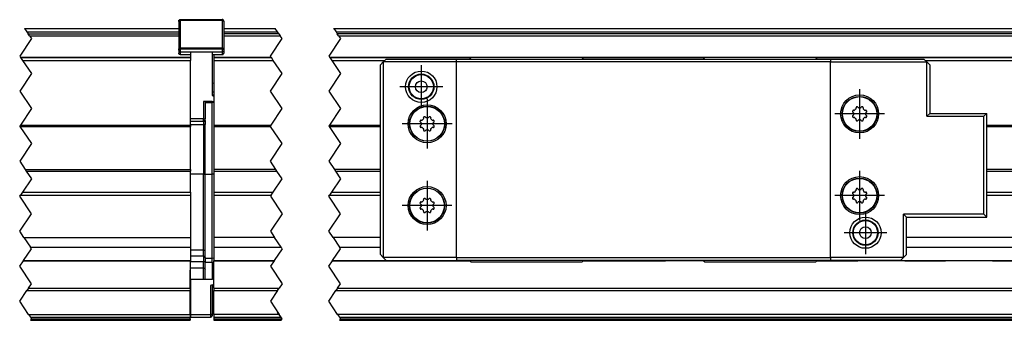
# Model space of a CAD drawing. Header units: inches. Extents: x -381 to 20845, y -418 to 176.
# Tile 12 of 38: x 126 to 295, y -16 to 35. Entities that reach past the tile are written whole.
import ezdxf

# ---------------------------------------------------------------- set-up
doc = ezdxf.new("R2010")
doc.units = ezdxf.units.IN
doc.linetypes.add('DASHED', pattern=[15, 7, -8])
doc.linetypes.add('DOT_CENTER', pattern=[14, 12, -1, 0, -1])
doc.layers.add('1', color=7, linetype='Continuous')

# ---------------------------------------------------------------- blocks, each defined once
blk = doc.blocks.new('Modulo_der__16-ET___75', base_point=(159.31, -16.03))
at = {"color": 7, "linetype": 'Continuous'}
for p, q in [((161.01, 33.98), (169.81, 33.98)), ((161.01, 33.96), (169.82, 33.96)), ((179.81, 33.98), (381.81, 33.98)), ((179.82, 33.96), (381.81, 33.96)), ((161.01, 33.36), (170.23, 33.36)), ((170.44, 33.03), (161.01, 33.03)), ((161.01, 32.71), (170.66, 32.71)), ((180.23, 33.36), (381.81, 33.36)), ((381.81, 33.03), (180.44, 33.03)), ((180.66, 32.71), (381.81, 32.71)), ((159.31, 29.48), (159.31, 28.99)), ((159.31, 28.99), (159.31, 28.98)), ((169.13, 28.99), (159.31, 28.99)), ((159.31, 28.98), (159.31, 28.48)), ((159.31, 28.98), (169.15, 28.98)), ((360.81, 28.99), (179.13, 28.99)), ((179.15, 28.98), (203.31, 28.98)), ((222.31, 28.98), (243.31, 28.98)), ((262.31, 28.98), (302.81, 28.98)), ((159.31, 28.48), (169.48, 28.48)), ((159.31, 28.48), (159.31, 17.41)), ((179.48, 28.48), (188.55, 28.48)), ((281.06, 28.48), (302.81, 28.48)), ((159.31, 17.41), (159.31, 17.16)), ((159.31, 17.41), (169.1, 17.41)), ((159.31, 17.16), (169.02, 17.16)), ((159.31, 17.16), (159.31, 9.79)), ((179.02, 17.16), (187.8, 17.16)), ((179.1, 17.41), (187.8, 17.41)), ((291.55, 17.41), (302.81, 17.41)), ((291.55, 17.16), (302.81, 17.16)), ((169.93, 9.79), (159.31, 9.79)), ((159.31, 9.79), (159.31, 9.54)), ((159.31, 9.54), (170.1, 9.54)), ((159.31, 9.54), (159.31, 5.92)), ((187.8, 9.79), (179.93, 9.79)), ((180.1, 9.54), (187.8, 9.54)), ((302.81, 9.79), (291.55, 9.79)), ((291.55, 9.54), (302.81, 9.54)), ((159.31, 5.92), (169.44, 5.92)), ((159.31, 5.92), (159.31, 5.42)), ((159.31, 5.42), (169.11, 5.42)), ((159.31, 5.42), (159.31, 2.19)), ((179.11, 5.42), (187.8, 5.42)), ((179.44, 5.92), (187.8, 5.92)), ((291.55, 5.92), (302.81, 5.92)), ((291.55, 5.42), (302.81, 5.42)), ((159.31, 2.19), (159.31, -1.85)), ((159.31, -1.85), (159.31, -3.52)), ((169.7, -1.85), (159.31, -1.85)), ((187.8, -1.85), (179.7, -1.85)), ((302.81, -1.85), (277.81, -1.85)), ((159.31, -3.52), (170.81, -3.52)), ((159.31, -3.52), (159.31, -3.74)), ((159.31, -3.74), (159.31, -5.81)), ((180.81, -3.52), (187.8, -3.52)), ((277.81, -3.52), (302.81, -3.52)), ((159.31, -5.81), (159.31, -5.84)), ((159.31, -5.81), (169.63, -5.81)), ((159.31, -5.84), (169.61, -5.84)), ((159.31, -10.52), (159.31, -5.84)), ((179.61, -5.84), (203.12, -5.84)), ((179.63, -5.81), (203.09, -5.81)), ((222.49, -5.84), (229.56, -5.84)), ((222.52, -5.81), (229.56, -5.81)), ((243.12, -5.84), (229.56, -5.84)), ((302.81, -5.84), (262.49, -5.84)), ((159.31, -10.52), (170.48, -10.52)), ((159.31, -10.52), (159.31, -10.95)), ((159.31, -15.02), (159.31, -10.95)), ((159.31, -10.95), (170.19, -10.95)), ((180.19, -10.95), (360.81, -10.95)), ((180.48, -10.52), (360.81, -10.52)), ((159.31, -15.02), (159.31, -15.52)), ((170.48, -15.02), (159.31, -15.02)), ((360.81, -15.02), (180.48, -15.02)), ((159.31, -15.52), (159.31, -15.77)), ((159.31, -15.52), (170.81, -15.52)), ((159.31, -15.77), (170.98, -15.77)), ((159.31, -15.77), (159.31, -16.02)), ((159.31, -16.02), (170.81, -16.02)), ((180.81, -15.52), (381.81, -15.52)), ((180.81, -16.02), (381.81, -16.02)), ((180.98, -15.77), (381.81, -15.77)), ((253.11, -16.03), (248.11, -16.02))]:
    blk.add_line(p, q, dxfattribs=at)
at = {"color": 2, "linetype": 'DOT_CENTER'}
for p, q in [((169.82, 33.96), (169.81, 33.98)), ((170.23, 33.36), (169.82, 33.96)), ((179.81, 33.98), (179.82, 33.96)), ((179.82, 33.96), (180.23, 33.36)), ((168.98, 29.23), (170.98, 32.23)), ((170.44, 33.03), (170.23, 33.36)), ((170.44, 33.03), (170.66, 32.71)), ((170.98, 32.23), (170.66, 32.71)), ((180.98, 32.23), (178.98, 29.23)), ((180.23, 33.36), (180.44, 33.03)), ((180.66, 32.71), (180.44, 33.03)), ((180.66, 32.71), (180.98, 32.23)), ((169.13, 28.99), (168.98, 29.23)), ((169.13, 28.99), (169.15, 28.98)), ((169.48, 28.48), (169.15, 28.98)), ((178.98, 29.23), (179.13, 28.99)), ((179.15, 28.98), (179.13, 28.99)), ((179.15, 28.98), (179.48, 28.48)), ((170.98, 26.23), (169.48, 28.48)), ((179.48, 28.48), (180.98, 26.23)), ((168.98, 23.23), (170.98, 26.23)), ((180.98, 26.23), (178.98, 23.23)), ((170.98, 20.23), (168.98, 23.23)), ((178.98, 23.23), (180.98, 20.23)), ((169.1, 17.41), (170.98, 20.23)), ((180.98, 20.23), (179.1, 17.41)), ((168.98, 17.23), (169.1, 17.41)), ((169.02, 17.16), (168.98, 17.23)), ((170.98, 14.23), (169.02, 17.16)), ((169.23, 17.6), (169.33, 17.76)), ((179.1, 17.41), (178.98, 17.23)), ((178.98, 17.23), (179.02, 17.16)), ((179.02, 17.16), (180.98, 14.23)), ((168.98, 11.23), (170.98, 14.23)), ((180.98, 14.23), (178.98, 11.23)), ((169.93, 9.79), (168.98, 11.23)), ((178.98, 11.23), (179.93, 9.79)), ((170.1, 9.54), (169.93, 9.79)), ((170.98, 8.23), (170.1, 9.54)), ((179.93, 9.79), (180.1, 9.54)), ((180.1, 9.54), (180.98, 8.23)), ((169.44, 5.92), (170.98, 8.23)), ((180.98, 8.23), (179.44, 5.92)), ((169.11, 5.42), (168.98, 5.23)), ((168.98, 5.23), (170.98, 2.23)), ((169.11, 5.42), (169.44, 5.92)), ((178.98, 5.23), (179.11, 5.42)), ((180.98, 2.23), (178.98, 5.23)), ((179.44, 5.92), (179.11, 5.42)), ((170.98, 2.23), (168.98, -0.77)), ((178.98, -0.77), (180.98, 2.23)), ((168.98, -0.77), (169.7, -1.85)), ((179.7, -1.85), (178.98, -0.77)), ((170.81, -3.52), (169.7, -1.85)), ((179.7, -1.85), (180.81, -3.52)), ((170.98, -3.77), (169.63, -5.81)), ((170.81, -3.52), (170.95, -3.74)), ((170.95, -3.74), (170.98, -3.77)), ((179.63, -5.81), (180.98, -3.77)), ((180.95, -3.74), (180.81, -3.52)), ((180.98, -3.77), (180.95, -3.74)), ((169.61, -5.84), (168.98, -6.77)), ((169.61, -5.84), (169.63, -5.81)), ((178.98, -6.77), (179.61, -5.84)), ((179.63, -5.81), (179.61, -5.84)), ((168.98, -6.77), (170.98, -9.77)), ((180.98, -9.77), (178.98, -6.77)), ((170.98, -9.77), (170.48, -10.52)), ((170.58, -9.17), (170.98, -9.77)), ((180.48, -10.52), (180.98, -9.77)), ((170.19, -10.95), (168.98, -12.77)), ((170.19, -10.95), (170.48, -10.52)), ((178.98, -12.77), (180.19, -10.95)), ((180.48, -10.52), (180.19, -10.95)), ((168.98, -12.77), (170.48, -15.02)), ((180.48, -15.02), (178.98, -12.77)), ((170.98, -15.77), (170.21, -14.62)), ((170.81, -15.52), (170.48, -15.02)), ((180.48, -15.02), (180.81, -15.52)), ((170.81, -16.02), (170.98, -15.77)), ((180.81, -15.52), (180.98, -15.77)), ((180.98, -15.77), (180.81, -16.02))]:
    blk.add_line(p, q, dxfattribs=at)
at = {"color": 2, "linetype": 'DASHED'}
for p, q in [((229.56, -5.81), (229.56, -5.82)), ((229.56, -5.81), (243.09, -5.81)), ((229.56, -5.82), (229.56, -5.84)), ((229.56, -5.82), (243.1, -5.82)), ((262.51, -5.82), (302.81, -5.82)), ((262.52, -5.81), (302.81, -5.81))]:
    blk.add_line(p, q, dxfattribs=at)
blk = doc.blocks.new('Modulos_intermedio__FL-14__11_2__78', base_point=(126.1, -16.02))
at = {"color": 7, "linetype": 'Continuous'}
for p, q in [((153.35, 35.36), (153.38, 35.4)), ((153.38, 35.4), (153.42, 35.44)), ((153.42, 35.44), (153.46, 35.46)), ((153.46, 35.46), (153.49, 35.47)), ((153.46, 35.37), (153.49, 35.38)), ((153.49, 35.47), (153.56, 35.48)), ((153.49, 35.38), (153.56, 35.39)), ((153.56, 35.48), (153.56, 35.39)), ((153.56, 35.48), (160.76, 35.48)), ((153.56, 35.39), (153.56, 30.57)), ((153.56, 35.39), (160.76, 35.39)), ((160.76, 35.48), (160.76, 35.39)), ((160.83, 35.47), (160.76, 35.48)), ((160.76, 35.39), (160.76, 30.57)), ((160.83, 35.38), (160.76, 35.39)), ((160.85, 35.46), (160.83, 35.47)), ((160.85, 35.37), (160.83, 35.38)), ((160.89, 35.44), (160.85, 35.46)), ((160.93, 35.4), (160.89, 35.44)), ((160.97, 35.36), (160.93, 35.4)), ((126.93, 33.98), (153.31, 33.98)), ((126.94, 33.96), (153.31, 33.96)), ((153.31, 35.23), (153.32, 35.3)), ((153.31, 35.23), (153.32, 35.24)), ((153.31, 35.23), (153.31, 35.16)), ((153.31, 35.16), (153.31, 35.23)), ((153.31, 35.16), (153.31, 30.34)), ((153.32, 35.32), (153.35, 35.36)), ((153.32, 35.3), (153.32, 35.32)), ((153.32, 35.24), (153.35, 35.29)), ((153.35, 35.29), (153.38, 35.32)), ((153.38, 35.32), (153.42, 35.35)), ((153.42, 35.35), (153.46, 35.37)), ((160.89, 35.35), (160.85, 35.37)), ((160.93, 35.32), (160.89, 35.35)), ((160.97, 35.29), (160.93, 35.32)), ((160.99, 35.32), (160.97, 35.36)), ((160.99, 35.24), (160.97, 35.29)), ((161, 35.3), (160.99, 35.32)), ((161.01, 35.23), (160.99, 35.24)), ((161.01, 35.23), (161, 35.3)), ((161.01, 35.16), (161.01, 35.23)), ((161.01, 35.23), (161.01, 35.16)), ((161.01, 35.16), (161.01, 30.34)), ((127.34, 33.36), (153.31, 33.36)), ((127.56, 33.03), (153.31, 33.03)), ((127.78, 32.71), (153.31, 32.71)), ((153.31, 30.34), (153.32, 30.4)), ((153.31, 30.34), (153.31, 30.23)), ((153.32, 30.42), (153.35, 30.46)), ((153.32, 30.4), (153.32, 30.42)), ((153.32, 30.32), (153.35, 30.36)), ((153.35, 30.46), (153.38, 30.5)), ((153.38, 30.4), (153.35, 30.36)), ((153.35, 30.36), (153.38, 30.4)), ((153.38, 30.5), (153.42, 30.53)), ((153.38, 30.4), (153.42, 30.44)), ((153.42, 30.53), (153.46, 30.55)), ((153.46, 30.46), (153.42, 30.44)), ((153.42, 30.44), (153.46, 30.46)), ((153.46, 30.55), (153.49, 30.56)), ((153.46, 30.46), (153.49, 30.47)), ((153.49, 30.56), (153.56, 30.57)), ((153.49, 30.47), (153.56, 30.48)), ((153.56, 30.57), (153.56, 30.48)), ((160.76, 30.57), (153.56, 30.57)), ((153.56, 30.48), (153.56, 29.98)), ((153.56, 30.48), (160.76, 30.48)), ((160.83, 30.56), (160.76, 30.57)), ((160.76, 30.57), (160.76, 30.48)), ((160.83, 30.47), (160.76, 30.48)), ((160.76, 30.48), (160.76, 29.98)), ((160.85, 30.55), (160.83, 30.56)), ((160.85, 30.46), (160.83, 30.47)), ((160.89, 30.53), (160.85, 30.55)), ((160.85, 30.46), (160.89, 30.44)), ((160.89, 30.44), (160.85, 30.46)), ((160.93, 30.5), (160.89, 30.53)), ((160.93, 30.4), (160.89, 30.44)), ((160.97, 30.46), (160.93, 30.5)), ((160.93, 30.4), (160.97, 30.36)), ((160.97, 30.36), (160.93, 30.4)), ((160.99, 30.42), (160.97, 30.46)), ((160.99, 30.32), (160.97, 30.36)), ((161, 30.4), (160.99, 30.42)), ((161.01, 30.34), (161, 30.4)), ((161.01, 30.34), (161.01, 30.23)), ((155.31, 28.99), (126.25, 28.99)), ((126.26, 28.98), (155.31, 28.98)), ((153.31, 30.23), (153.32, 30.3)), ((153.31, 30.23), (153.31, 29.98)), ((153.31, 29.98), (153.56, 29.98)), ((153.31, 29.98), (153.31, 29.73)), ((153.32, 29.66), (153.31, 29.73)), ((153.32, 30.3), (153.32, 30.32)), ((153.32, 29.63), (153.32, 29.66)), ((153.35, 29.59), (153.32, 29.63)), ((153.38, 29.55), (153.35, 29.59)), ((153.42, 29.52), (153.38, 29.55)), ((153.46, 29.49), (153.42, 29.52)), ((153.49, 29.49), (153.46, 29.49)), ((153.56, 29.48), (153.49, 29.49)), ((153.56, 29.98), (153.56, 29.48)), ((153.56, 29.98), (155.31, 29.98)), ((153.56, 29.48), (155.31, 29.48)), ((155.31, 29.98), (155.31, 28.98)), ((155.31, 29.98), (159.01, 29.98)), ((155.31, 28.98), (155.31, 28.48)), ((159.01, 29.98), (160.76, 29.98)), ((159.01, 29.98), (159.01, 22.45)), ((159.01, 29.48), (160.76, 29.48)), ((161.01, 29.98), (160.76, 29.98)), ((160.76, 29.98), (160.76, 29.48)), ((160.76, 29.48), (160.83, 29.49)), ((160.83, 29.49), (160.85, 29.49)), ((160.85, 29.49), (160.89, 29.52)), ((160.89, 29.52), (160.93, 29.55)), ((160.93, 29.55), (160.97, 29.59)), ((160.97, 29.59), (160.99, 29.63)), ((161, 30.3), (160.99, 30.32)), ((160.99, 29.63), (161, 29.66)), ((161.01, 30.23), (161, 30.3)), ((161, 29.66), (161.01, 29.73)), ((161.01, 30.23), (161.01, 29.98)), ((161.01, 29.98), (161.01, 29.73)), ((126.6, 28.48), (155.31, 28.48)), ((155.31, 17.41), (155.31, 28.48)), ((159.01, 24.65), (159.31, 24.58)), ((159.01, 23.12), (159.31, 23.12)), ((159.01, 22.6), (159.31, 22.6)), ((159.01, 22.45), (159.31, 22.37)), ((157.56, 21.45), (157.56, 18.5)), ((159.01, 21.45), (157.56, 21.45)), ((157.81, 21.45), (157.81, 18.5)), ((157.81, 21.3), (159.01, 21.3)), ((159.01, 21.45), (159.31, 21.53)), ((159.01, 21.3), (159.01, 21.45)), ((159.31, 21.3), (159.01, 21.3)), ((159.01, 8.98), (159.01, 21.3)), ((126.14, 17.16), (155.31, 17.16)), ((126.22, 17.41), (155.31, 17.41)), ((157.56, 18.5), (155.31, 18.5)), ((157.56, 18), (155.31, 18)), ((155.31, 17.5), (157.56, 17.5)), ((155.31, 17.41), (155.31, 17.16)), ((155.31, 9.79), (155.31, 17.16)), ((157.56, 18), (157.56, 18.5)), ((157.56, 18.5), (157.81, 18.5)), ((157.56, 18), (157.56, 17.5)), ((157.56, 17.5), (157.56, 8.98)), ((157.81, 17.5), (157.56, 17.5)), ((157.81, 18.2), (157.8, 18.21)), ((157.81, 18.25), (157.81, 18.5)), ((157.81, 18.2), (157.81, 17.5)), ((157.81, 8.98), (157.81, 17.5)), ((127.05, 9.79), (155.31, 9.79)), ((127.22, 9.54), (155.31, 9.54)), ((155.31, 9.79), (155.31, 9.54)), ((155.31, 5.92), (155.31, 9.54)), ((157.56, 8.98), (155.31, 8.98)), ((157.56, 8.98), (157.81, 8.98)), ((157.56, -4.02), (157.56, 8.98)), ((157.81, 8.98), (159.01, 8.98)), ((157.81, -4.02), (157.81, 8.98)), ((159.31, 8.98), (159.01, 8.98)), ((159.01, -5.41), (159.01, 8.98)), ((126.22, 5.42), (155.31, 5.42)), ((126.56, 5.92), (155.31, 5.92)), ((155.31, 5.92), (155.31, 5.42)), ((155.31, 5.42), (155.31, 2.19)), ((155.31, 2.19), (155.31, -1.85)), ((126.81, -1.85), (155.31, -1.85)), ((155.31, -1.85), (155.31, -3.52)), ((127.93, -3.52), (155.31, -3.52)), ((155.31, -3.52), (155.31, -4)), ((155.31, -4), (155.31, -5.81)), ((157.56, -4.02), (155.31, -4.02)), ((157.56, -5.02), (155.31, -5.02)), ((157.56, -5.02), (157.56, -4.02)), ((157.56, -4.02), (157.81, -4.02)), ((157.56, -5.02), (157.56, -6.02)), ((157.81, -5.27), (157.81, -4.02)), ((126.72, -5.84), (155.31, -5.84)), ((126.74, -5.81), (155.31, -5.81)), ((155.31, -5.81), (155.31, -5.84)), ((155.31, -7.42), (155.31, -5.84)), ((157.56, -6.02), (155.31, -6.02)), ((157.56, -7.09), (157.56, -6.02)), ((157.81, -6.02), (157.56, -6.02)), ((157.81, -5.27), (157.81, -6.02)), ((157.81, -5.41), (159.01, -5.41)), ((157.81, -7.34), (157.81, -6.02)), ((157.81, -6.07), (159.01, -6.07)), ((159.31, -5.42), (159.01, -5.41)), ((159.01, -6.07), (159.01, -5.41)), ((159.01, -6.07), (159.31, -6.15)), ((159.01, -6.07), (159.01, -7.67)), ((155.26, -10.52), (155.26, -7.42)), ((155.26, -7.42), (155.31, -7.42)), ((157.56, -7.09), (155.31, -7.09)), ((155.31, -9), (155.31, -7.42)), ((157.56, -7.09), (157.65, -7.11)), ((157.56, -9), (157.56, -7.09)), ((157.65, -7.11), (157.73, -7.16)), ((157.73, -7.16), (157.79, -7.24)), ((157.79, -7.24), (157.81, -7.34)), ((157.81, -9), (157.81, -7.34)), ((159.01, -7.67), (159.01, -9)), ((155.26, -9.53), (155.31, -9.52)), ((155.31, -9), (157.56, -9)), ((155.31, -9), (155.31, -15.02)), ((157.56, -9), (159.01, -9)), ((159.31, -9.92), (158.76, -10.06)), ((158.76, -10.06), (158.76, -15.02)), ((159.31, -9.08), (159.01, -9)), ((159.01, -10), (159.31, -9.92)), ((159.01, -10), (159.01, -15.02)), ((127.31, -10.95), (155.26, -10.95)), ((127.6, -10.52), (155.26, -10.52)), ((155.26, -10.52), (155.31, -10.52)), ((155.26, -10.52), (155.26, -10.95)), ((155.26, -15.02), (155.26, -10.95)), ((159.01, -10.19), (159.31, -10.13)), ((127.6, -15.02), (155.26, -15.02)), ((155.31, -14.52), (155.26, -14.51)), ((155.26, -15.02), (155.26, -15.52)), ((155.31, -15.02), (158.76, -15.02)), ((155.31, -15.02), (155.31, -15.52)), ((159.01, -15.02), (158.76, -15.02)), ((158.76, -15.02), (158.76, -15.52)), ((159.01, -13.69), (159.31, -13.63)), ((159.01, -14.17), (159.31, -14.09)), ((159.01, -15.02), (159.01, -15.27)), ((127.93, -15.52), (155.26, -15.52)), ((127.93, -16.02), (155.26, -16.02)), ((128.1, -15.77), (155.26, -15.77)), ((155.26, -15.77), (155.26, -15.52)), ((155.26, -15.77), (155.26, -16.02)), ((155.31, -15.52), (158.76, -15.52))]:
    blk.add_line(p, q, dxfattribs=at)
at = {"color": 2, "linetype": 'DOT_CENTER'}
for p, q in [((126.93, 33.98), (126.94, 33.96)), ((126.94, 33.96), (127.34, 33.36)), ((128.1, 32.23), (126.1, 29.23)), ((127.34, 33.36), (127.56, 33.03)), ((127.78, 32.71), (127.56, 33.03)), ((127.78, 32.71), (128.1, 32.23)), ((126.1, 29.23), (126.25, 28.99)), ((126.26, 28.98), (126.25, 28.99)), ((126.26, 28.98), (126.6, 28.48)), ((126.6, 28.48), (128.1, 26.23)), ((128.1, 26.23), (126.1, 23.23)), ((126.1, 23.23), (128.1, 20.23)), ((128.1, 20.23), (126.22, 17.41)), ((126.22, 17.41), (126.1, 17.23)), ((126.1, 17.23), (126.14, 17.16)), ((126.14, 17.16), (128.1, 14.23)), ((128.1, 14.23), (126.1, 11.23)), ((126.1, 11.23), (127.05, 9.79)), ((127.05, 9.79), (127.22, 9.54)), ((127.22, 9.54), (128.1, 8.23)), ((128.1, 8.23), (126.56, 5.92)), ((126.1, 5.23), (126.22, 5.42)), ((128.1, 2.23), (126.1, 5.23)), ((126.56, 5.92), (126.22, 5.42)), ((126.1, -0.77), (128.1, 2.23)), ((126.81, -1.85), (126.1, -0.77)), ((126.81, -1.85), (127.93, -3.52)), ((126.74, -5.81), (128.1, -3.77)), ((128.1, -3.77), (127.93, -3.52)), ((126.1, -6.77), (126.72, -5.84)), ((126.74, -5.81), (126.72, -5.84)), ((128.1, -9.77), (126.1, -6.77)), ((127.6, -10.52), (128.1, -9.77)), ((126.1, -12.77), (127.31, -10.95)), ((127.6, -10.52), (127.31, -10.95)), ((127.6, -15.02), (126.1, -12.77)), ((127.6, -15.02), (127.93, -15.52)), ((127.93, -15.52), (128.1, -15.77)), ((128.1, -15.77), (127.93, -16.02))]:
    blk.add_line(p, q, dxfattribs=at)
at = {"color": 7, "linetype": 'Continuous'}
for centre, start, end in [((157.56, 18.25), 270, 0), ((157.56, -5.27), 0, 90), ((158.76, -15.27), 270, 0)]:
    blk.add_arc(centre, 0.25, start, end, dxfattribs=at)
blk = doc.blocks.new('CABEZA_2__79', base_point=(187.8, -6.02))
at = {"color": 7, "linetype": 'Continuous'}
for p, q in [((188.3, 28.23), (188.8, 28.73)), ((188.8, 28.73), (200.81, 28.73)), ((200.81, 28.23), (200.81, 28.73)), ((200.81, 28.73), (264.8, 28.73)), ((203.31, 28.98), (203.06, 28.73)), ((222.31, 28.98), (203.31, 28.98)), ((222.56, 28.73), (222.31, 28.98)), ((243.31, 28.98), (243.06, 28.73)), ((262.31, 28.98), (243.31, 28.98)), ((262.56, 28.73), (262.31, 28.98)), ((264.8, 28.73), (264.8, 28.23)), ((264.8, 28.73), (280.81, 28.73)), ((280.81, 28.73), (281.31, 28.23)), ((187.8, 27.73), (188.3, 28.23)), ((187.8, -4.77), (187.8, 27.73)), ((200.81, 28.23), (188.3, 28.23)), ((188.3, 28.23), (188.3, -5.27)), ((264.8, 28.23), (200.81, 28.23)), ((200.81, -5.27), (200.81, 28.23)), ((264.8, 28.23), (281.31, 28.23)), ((264.8, -5.27), (264.8, 28.23)), ((281.31, 18.91), (281.31, 28.23)), ((281.81, 27.73), (281.31, 28.23)), ((281.81, 27.73), (281.81, 19.41)), ((269.2, 20.42), (269.19, 20.35)), ((269.22, 20.25), (269.19, 20.35)), ((269.19, 20.18), (269.21, 20.22)), ((269.21, 20.45), (269.2, 20.42)), ((269.22, 20.47), (269.21, 20.45)), ((269.21, 20.22), (269.22, 20.23)), ((269.23, 20.48), (269.22, 20.47)), ((269.22, 20.23), (269.22, 20.25)), ((269.25, 20.5), (269.23, 20.48)), ((269.28, 20.52), (269.25, 20.5)), ((269.36, 20.55), (269.33, 20.54)), ((269.39, 20.55), (269.36, 20.55)), ((269.43, 20.54), (269.39, 20.55)), ((269.45, 20.54), (269.43, 20.54)), ((269.46, 20.53), (269.45, 20.54)), ((269.52, 20.48), (269.46, 20.53)), ((269.52, 20.48), (269.57, 20.4)), ((269.57, 20.4), (269.64, 20.36)), ((269.97, 20.36), (270.04, 20.4)), ((270.04, 20.4), (270.09, 20.48)), ((270.15, 20.53), (270.09, 20.48)), ((270.16, 20.54), (270.15, 20.53)), ((270.17, 20.54), (270.16, 20.54)), ((270.2, 20.55), (270.17, 20.54)), ((270.22, 20.55), (270.2, 20.55)), ((270.24, 20.55), (270.22, 20.55)), ((270.27, 20.54), (270.24, 20.55)), ((270.35, 20.5), (270.33, 20.52)), ((270.37, 20.48), (270.35, 20.5)), ((270.4, 20.46), (270.37, 20.48)), ((270.42, 20.35), (270.39, 20.25)), ((270.39, 20.25), (270.39, 20.23)), ((270.39, 20.23), (270.39, 20.22)), ((270.39, 20.22), (270.42, 20.18)), ((270.41, 20.44), (270.4, 20.46)), ((270.41, 20.42), (270.41, 20.44)), ((270.42, 20.35), (270.41, 20.42)), ((195.2, 18.72), (195.19, 18.65)), ((195.22, 18.55), (195.19, 18.65)), ((195.21, 18.75), (195.2, 18.72)), ((195.22, 18.77), (195.21, 18.75)), ((195.23, 18.78), (195.22, 18.77)), ((195.22, 18.53), (195.22, 18.55)), ((195.22, 18.52), (195.22, 18.53)), ((195.25, 18.8), (195.23, 18.78)), ((195.28, 18.82), (195.25, 18.8)), ((195.36, 18.85), (195.34, 18.84)), ((195.39, 18.85), (195.36, 18.85)), ((195.43, 18.84), (195.39, 18.85)), ((195.45, 18.84), (195.43, 18.84)), ((195.46, 18.83), (195.45, 18.84)), ((195.52, 18.78), (195.46, 18.83)), ((195.52, 18.78), (195.57, 18.7)), ((195.57, 18.7), (195.64, 18.66)), ((195.97, 18.66), (196.04, 18.7)), ((196.04, 18.7), (196.09, 18.78)), ((196.15, 18.83), (196.09, 18.78)), ((196.16, 18.84), (196.15, 18.83)), ((196.17, 18.84), (196.16, 18.84)), ((196.2, 18.85), (196.17, 18.84)), ((196.22, 18.85), (196.2, 18.85)), ((196.24, 18.85), (196.22, 18.85)), ((196.28, 18.84), (196.24, 18.85)), ((196.35, 18.8), (196.33, 18.82)), ((196.38, 18.78), (196.35, 18.8)), ((196.4, 18.76), (196.38, 18.78)), ((196.42, 18.65), (196.39, 18.55)), ((196.39, 18.55), (196.39, 18.53)), ((196.39, 18.53), (196.39, 18.52)), ((196.41, 18.74), (196.4, 18.76)), ((196.41, 18.72), (196.41, 18.74)), ((196.42, 18.65), (196.41, 18.72)), ((268.59, 19.8), (268.58, 19.76)), ((268.58, 19.76), (268.58, 19.74)), ((268.58, 19.74), (268.58, 19.72)), ((268.58, 19.72), (268.59, 19.7)), ((268.59, 18.95), (268.58, 18.91)), ((268.58, 18.91), (268.58, 18.88)), ((268.58, 18.88), (268.59, 18.86)), ((268.59, 19.7), (268.59, 19.68)), ((268.59, 19.68), (268.6, 19.67)), ((268.6, 18.98), (268.59, 18.97)), ((268.59, 18.97), (268.59, 18.95)), ((268.6, 19.67), (268.65, 19.62)), ((268.65, 19.04), (268.6, 18.98)), ((268.63, 19.88), (268.62, 19.85)), ((268.62, 18.8), (268.64, 18.77)), ((268.65, 19.9), (268.63, 19.88)), ((268.64, 18.77), (268.65, 18.76)), ((268.68, 19.92), (268.65, 19.9)), ((268.74, 19.56), (268.65, 19.62)), ((268.65, 19.04), (268.74, 19.09)), ((268.65, 18.76), (268.66, 18.74)), ((268.66, 18.74), (268.69, 18.73)), ((268.69, 19.93), (268.68, 19.92)), ((268.71, 19.94), (268.69, 19.93)), ((268.69, 18.73), (268.71, 18.72)), ((268.78, 19.94), (268.71, 19.94)), ((268.71, 18.72), (268.78, 18.72)), ((268.77, 19.5), (268.74, 19.56)), ((268.74, 19.09), (268.77, 19.15)), ((268.77, 19.49), (268.77, 19.5)), ((268.77, 19.15), (268.77, 19.16)), ((268.78, 19.94), (268.88, 19.92)), ((268.88, 18.74), (268.78, 18.72)), ((268.88, 19.92), (268.95, 19.94)), ((268.95, 18.71), (268.88, 18.74)), ((270.65, 19.94), (270.73, 19.92)), ((270.73, 18.74), (270.65, 18.71)), ((270.73, 19.92), (270.82, 19.94)), ((270.82, 18.72), (270.73, 18.74)), ((270.9, 19.93), (270.82, 19.94)), ((270.82, 18.72), (270.9, 18.72)), ((270.87, 19.56), (270.84, 19.5)), ((270.84, 19.5), (270.84, 19.49)), ((270.84, 19.16), (270.84, 19.15)), ((270.84, 19.15), (270.87, 19.09)), ((270.96, 19.62), (270.87, 19.56)), ((270.87, 19.09), (270.96, 19.04)), ((270.92, 19.93), (270.9, 19.93)), ((270.9, 18.72), (270.91, 18.72)), ((270.91, 18.72), (270.93, 18.73)), ((270.95, 19.91), (270.92, 19.93)), ((270.93, 18.73), (270.96, 18.76)), ((270.96, 19.9), (270.95, 19.91)), ((270.97, 19.89), (270.96, 19.9)), ((270.96, 19.62), (271.01, 19.67)), ((271.01, 18.98), (270.96, 19.04)), ((270.96, 18.76), (270.98, 18.78)), ((270.99, 19.85), (270.97, 19.89)), ((270.98, 18.78), (270.99, 18.8)), ((271.01, 19.67), (271.02, 19.68)), ((271.02, 18.97), (271.01, 18.98)), ((271.02, 19.77), (271.02, 19.8)), ((271.03, 19.74), (271.02, 19.77)), ((271.02, 19.7), (271.03, 19.74)), ((271.02, 19.68), (271.02, 19.7)), ((271.02, 18.96), (271.02, 18.97)), ((271.02, 18.93), (271.02, 18.96)), ((271.03, 18.91), (271.02, 18.93)), ((271.02, 18.86), (271.03, 18.89)), ((271.03, 18.89), (271.03, 18.91)), ((281.81, 19.41), (281.31, 18.91)), ((281.31, 18.91), (291.05, 18.91)), ((281.81, 19.41), (291.55, 19.41)), ((291.55, 19.41), (291.05, 18.91)), ((291.05, 2.14), (291.05, 18.91)), ((291.55, 1.64), (291.55, 19.41)), ((194.59, 18.1), (194.58, 18.06)), ((194.58, 18.06), (194.58, 18.04)), ((194.58, 18.04), (194.58, 18.02)), ((194.58, 18.02), (194.59, 17.99)), ((194.59, 17.25), (194.58, 17.21)), ((194.58, 17.21), (194.59, 17.18)), ((194.59, 17.99), (194.59, 17.98)), ((194.59, 17.98), (194.6, 17.97)), ((194.6, 17.28), (194.59, 17.27)), ((194.59, 17.27), (194.59, 17.25)), ((194.59, 17.18), (194.59, 17.16)), ((194.6, 17.97), (194.65, 17.92)), ((194.65, 17.34), (194.6, 17.28)), ((194.63, 18.18), (194.62, 18.15)), ((194.62, 17.1), (194.64, 17.07)), ((194.65, 18.2), (194.63, 18.18)), ((194.64, 17.07), (194.65, 17.06)), ((194.68, 18.22), (194.65, 18.2)), ((194.74, 17.86), (194.65, 17.92)), ((194.65, 17.34), (194.74, 17.39)), ((194.65, 17.06), (194.66, 17.04)), ((194.66, 17.04), (194.69, 17.03)), ((194.7, 18.23), (194.68, 18.22)), ((194.69, 17.03), (194.71, 17.02)), ((194.71, 18.24), (194.7, 18.23)), ((194.79, 18.24), (194.71, 18.24)), ((194.71, 17.02), (194.79, 17.02)), ((194.77, 17.8), (194.74, 17.86)), ((194.74, 17.39), (194.77, 17.45)), ((194.77, 17.79), (194.77, 17.8)), ((194.77, 17.45), (194.77, 17.46)), ((194.79, 18.24), (194.88, 18.22)), ((194.88, 17.04), (194.79, 17.02)), ((194.88, 18.22), (194.96, 18.24)), ((194.96, 17.01), (194.88, 17.04)), ((195.19, 18.48), (195.22, 18.52)), ((196.39, 18.52), (196.42, 18.48)), ((196.66, 18.24), (196.73, 18.22)), ((196.73, 17.04), (196.66, 17.01)), ((196.73, 18.22), (196.82, 18.24)), ((196.82, 17.02), (196.73, 17.04)), ((196.9, 18.23), (196.82, 18.24)), ((196.82, 17.02), (196.9, 17.02)), ((196.87, 17.86), (196.84, 17.8)), ((196.84, 17.8), (196.84, 17.79)), ((196.84, 17.46), (196.84, 17.45)), ((196.84, 17.45), (196.87, 17.39)), ((196.96, 17.92), (196.87, 17.86)), ((196.87, 17.39), (196.96, 17.34)), ((196.92, 18.23), (196.9, 18.23)), ((196.9, 17.02), (196.91, 17.02)), ((196.91, 17.02), (196.93, 17.03)), ((196.95, 18.21), (196.92, 18.23)), ((196.93, 17.03), (196.96, 17.06)), ((196.96, 18.2), (196.95, 18.21)), ((196.97, 18.19), (196.96, 18.2)), ((196.96, 17.92), (197.01, 17.97)), ((197.01, 17.28), (196.96, 17.34)), ((196.96, 17.06), (196.98, 17.08)), ((196.99, 18.15), (196.97, 18.19)), ((196.98, 17.08), (196.99, 17.1)), ((197.01, 17.97), (197.02, 17.98)), ((197.02, 17.27), (197.01, 17.28)), ((197.03, 18.07), (197.02, 18.1)), ((197.02, 18), (197.03, 18.04)), ((197.02, 17.98), (197.02, 18)), ((197.02, 17.26), (197.02, 17.27)), ((197.03, 17.23), (197.02, 17.26)), ((197.02, 17.16), (197.03, 17.19)), ((197.03, 18.04), (197.03, 18.07)), ((197.03, 17.21), (197.03, 17.23)), ((197.03, 17.19), (197.03, 17.21)), ((269.21, 18.44), (269.19, 18.48)), ((269.19, 18.31), (269.22, 18.4)), ((269.19, 18.31), (269.2, 18.23)), ((269.2, 18.23), (269.2, 18.22)), ((269.2, 18.22), (269.21, 18.2)), ((269.22, 18.42), (269.21, 18.44)), ((269.21, 18.2), (269.23, 18.17)), ((269.22, 18.4), (269.22, 18.42)), ((269.23, 18.17), (269.26, 18.15)), ((269.26, 18.15), (269.28, 18.14)), ((269.33, 18.11), (269.37, 18.11)), ((269.37, 18.11), (269.39, 18.1)), ((269.39, 18.1), (269.41, 18.11)), ((269.41, 18.11), (269.44, 18.11)), ((269.44, 18.11), (269.45, 18.12)), ((269.45, 18.12), (269.46, 18.12)), ((269.46, 18.12), (269.52, 18.17)), ((269.57, 18.26), (269.52, 18.17)), ((269.64, 18.29), (269.57, 18.26)), ((270.04, 18.26), (269.97, 18.29)), ((270.09, 18.17), (270.04, 18.26)), ((270.09, 18.17), (270.15, 18.12)), ((270.15, 18.12), (270.16, 18.12)), ((270.16, 18.12), (270.18, 18.11)), ((270.18, 18.11), (270.22, 18.1)), ((270.22, 18.1), (270.25, 18.11)), ((270.25, 18.11), (270.27, 18.11)), ((270.33, 18.14), (270.36, 18.16)), ((270.36, 18.16), (270.37, 18.17)), ((270.37, 18.17), (270.39, 18.19)), ((270.42, 18.48), (270.39, 18.44)), ((270.39, 18.44), (270.39, 18.42)), ((270.39, 18.42), (270.39, 18.4)), ((270.39, 18.4), (270.42, 18.31)), ((270.39, 18.19), (270.4, 18.21)), ((270.4, 18.21), (270.41, 18.23)), ((270.41, 18.23), (270.42, 18.31)), ((195.22, 16.74), (195.19, 16.78)), ((195.19, 16.61), (195.22, 16.7)), ((195.19, 16.61), (195.2, 16.53)), ((195.2, 16.53), (195.2, 16.52)), ((195.2, 16.52), (195.21, 16.5)), ((195.21, 16.5), (195.23, 16.47)), ((195.22, 16.72), (195.22, 16.74)), ((195.22, 16.7), (195.22, 16.72)), ((195.23, 16.47), (195.26, 16.45)), ((195.26, 16.45), (195.28, 16.44)), ((195.34, 16.41), (195.37, 16.41)), ((195.37, 16.41), (195.39, 16.4)), ((195.39, 16.4), (195.41, 16.41)), ((195.41, 16.41), (195.44, 16.41)), ((195.44, 16.41), (195.45, 16.42)), ((195.45, 16.42), (195.46, 16.42)), ((195.46, 16.42), (195.52, 16.47)), ((195.57, 16.56), (195.52, 16.47)), ((195.64, 16.59), (195.57, 16.56)), ((196.04, 16.56), (195.97, 16.59)), ((196.09, 16.47), (196.04, 16.56)), ((196.09, 16.47), (196.15, 16.42)), ((196.15, 16.42), (196.16, 16.42)), ((196.16, 16.42), (196.18, 16.41)), ((196.18, 16.41), (196.22, 16.4)), ((196.22, 16.4), (196.25, 16.41)), ((196.25, 16.41), (196.28, 16.41)), ((196.33, 16.44), (196.36, 16.46)), ((196.36, 16.46), (196.38, 16.47)), ((196.38, 16.47), (196.39, 16.49)), ((196.42, 16.78), (196.39, 16.74)), ((196.39, 16.74), (196.39, 16.72)), ((196.39, 16.72), (196.39, 16.7)), ((196.39, 16.7), (196.42, 16.61)), ((196.39, 16.49), (196.4, 16.51)), ((196.4, 16.51), (196.41, 16.53)), ((196.41, 16.53), (196.42, 16.61)), ((268.59, 5.8), (268.58, 5.76)), ((268.58, 5.76), (268.58, 5.74)), ((268.58, 5.74), (268.58, 5.72)), ((268.58, 5.72), (268.59, 5.7)), ((268.59, 5.7), (268.59, 5.68)), ((268.59, 5.68), (268.6, 5.67)), ((268.6, 5.67), (268.65, 5.62)), ((268.63, 5.88), (268.62, 5.85)), ((268.65, 5.9), (268.63, 5.88)), ((268.68, 5.92), (268.65, 5.9)), ((268.74, 5.56), (268.65, 5.62)), ((268.65, 5.04), (268.74, 5.09)), ((268.69, 5.93), (268.68, 5.92)), ((268.71, 5.94), (268.69, 5.93)), ((268.78, 5.94), (268.71, 5.94)), ((268.77, 5.5), (268.74, 5.56)), ((268.74, 5.09), (268.77, 5.15)), ((268.77, 5.49), (268.77, 5.5)), ((268.77, 5.15), (268.77, 5.16)), ((268.78, 5.94), (268.88, 5.92)), ((268.88, 5.92), (268.95, 5.94)), ((269.2, 6.42), (269.19, 6.35)), ((269.22, 6.25), (269.19, 6.35)), ((269.19, 6.18), (269.21, 6.22)), ((269.21, 6.45), (269.2, 6.42)), ((269.22, 6.47), (269.21, 6.45)), ((269.21, 6.22), (269.22, 6.23)), ((269.23, 6.48), (269.22, 6.47)), ((269.22, 6.23), (269.22, 6.25)), ((269.25, 6.5), (269.23, 6.48)), ((269.28, 6.52), (269.25, 6.5)), ((269.36, 6.55), (269.33, 6.54)), ((269.39, 6.55), (269.36, 6.55)), ((269.43, 6.54), (269.39, 6.55)), ((269.45, 6.54), (269.43, 6.54)), ((269.46, 6.53), (269.45, 6.54)), ((269.52, 6.48), (269.46, 6.53)), ((269.52, 6.48), (269.57, 6.4)), ((269.57, 6.4), (269.64, 6.36)), ((269.97, 6.36), (270.04, 6.4)), ((270.04, 6.4), (270.09, 6.48)), ((270.15, 6.53), (270.09, 6.48)), ((270.16, 6.54), (270.15, 6.53)), ((270.17, 6.54), (270.16, 6.54)), ((270.2, 6.55), (270.17, 6.54)), ((270.22, 6.55), (270.2, 6.55)), ((270.24, 6.55), (270.22, 6.55)), ((270.27, 6.54), (270.24, 6.55)), ((270.35, 6.5), (270.33, 6.52)), ((270.37, 6.48), (270.35, 6.5)), ((270.4, 6.46), (270.37, 6.48)), ((270.42, 6.35), (270.39, 6.25)), ((270.39, 6.25), (270.39, 6.23)), ((270.39, 6.23), (270.39, 6.22)), ((270.39, 6.22), (270.42, 6.18)), ((270.41, 6.44), (270.4, 6.46)), ((270.41, 6.42), (270.41, 6.44)), ((270.42, 6.35), (270.41, 6.42)), ((270.65, 5.94), (270.73, 5.92)), ((270.73, 5.92), (270.82, 5.94)), ((270.9, 5.93), (270.82, 5.94)), ((270.87, 5.56), (270.84, 5.5)), ((270.84, 5.5), (270.84, 5.49)), ((270.84, 5.16), (270.84, 5.15)), ((270.84, 5.15), (270.87, 5.09)), ((270.96, 5.62), (270.87, 5.56)), ((270.87, 5.09), (270.96, 5.04)), ((270.92, 5.93), (270.9, 5.93)), ((270.95, 5.91), (270.92, 5.93)), ((270.96, 5.9), (270.95, 5.91)), ((270.97, 5.89), (270.96, 5.9)), ((270.96, 5.62), (271.01, 5.67)), ((270.99, 5.85), (270.97, 5.89)), ((271.01, 5.67), (271.02, 5.68)), ((271.02, 5.77), (271.02, 5.8)), ((271.03, 5.74), (271.02, 5.77)), ((271.02, 5.7), (271.03, 5.74)), ((271.02, 5.68), (271.02, 5.7)), ((194.59, 4.1), (194.58, 4.06)), ((194.58, 4.06), (194.58, 4.04)), ((194.58, 4.04), (194.58, 4.02)), ((194.58, 4.02), (194.59, 3.99)), ((194.59, 3.99), (194.59, 3.98)), ((194.59, 3.98), (194.6, 3.97)), ((194.6, 3.97), (194.65, 3.92)), ((194.63, 4.18), (194.62, 4.15)), ((194.65, 4.2), (194.63, 4.18)), ((194.68, 4.22), (194.65, 4.2)), ((194.74, 3.86), (194.65, 3.92)), ((194.65, 3.34), (194.74, 3.39)), ((194.69, 4.23), (194.68, 4.22)), ((194.71, 4.24), (194.69, 4.23)), ((194.78, 4.24), (194.71, 4.24)), ((194.77, 3.8), (194.74, 3.86)), ((194.74, 3.39), (194.77, 3.45)), ((194.77, 3.79), (194.77, 3.8)), ((194.77, 3.45), (194.77, 3.46)), ((194.78, 4.24), (194.88, 4.22)), ((194.88, 4.22), (194.95, 4.24)), ((195.2, 4.72), (195.19, 4.65)), ((195.22, 4.55), (195.19, 4.65)), ((195.19, 4.48), (195.21, 4.52)), ((195.21, 4.75), (195.2, 4.72)), ((195.22, 4.77), (195.21, 4.75)), ((195.21, 4.52), (195.22, 4.53)), ((195.23, 4.78), (195.22, 4.77)), ((195.22, 4.53), (195.22, 4.55)), ((195.25, 4.8), (195.23, 4.78)), ((195.28, 4.82), (195.25, 4.8)), ((195.36, 4.85), (195.33, 4.84)), ((195.39, 4.85), (195.36, 4.85)), ((195.43, 4.84), (195.39, 4.85)), ((195.45, 4.84), (195.43, 4.84)), ((195.46, 4.83), (195.45, 4.84)), ((195.52, 4.78), (195.46, 4.83)), ((195.52, 4.78), (195.57, 4.7)), ((195.57, 4.7), (195.64, 4.66)), ((195.97, 4.66), (196.04, 4.7)), ((196.04, 4.7), (196.09, 4.78)), ((196.15, 4.83), (196.09, 4.78)), ((196.16, 4.84), (196.15, 4.83)), ((196.17, 4.84), (196.16, 4.84)), ((196.2, 4.85), (196.17, 4.84)), ((196.22, 4.85), (196.2, 4.85)), ((196.24, 4.85), (196.22, 4.85)), ((196.27, 4.84), (196.24, 4.85)), ((196.35, 4.8), (196.33, 4.82)), ((196.37, 4.78), (196.35, 4.8)), ((196.4, 4.76), (196.37, 4.78)), ((196.42, 4.65), (196.39, 4.55)), ((196.39, 4.55), (196.39, 4.53)), ((196.39, 4.53), (196.39, 4.52)), ((196.39, 4.52), (196.42, 4.48)), ((196.41, 4.74), (196.4, 4.76)), ((196.41, 4.72), (196.41, 4.74)), ((196.42, 4.65), (196.41, 4.72)), ((196.65, 4.24), (196.73, 4.22)), ((196.73, 4.22), (196.82, 4.24)), ((196.9, 4.23), (196.82, 4.24)), ((196.87, 3.86), (196.84, 3.8)), ((196.84, 3.8), (196.84, 3.79)), ((196.84, 3.46), (196.84, 3.45)), ((196.84, 3.45), (196.87, 3.39)), ((196.96, 3.92), (196.87, 3.86)), ((196.87, 3.39), (196.96, 3.34)), ((196.92, 4.23), (196.9, 4.23)), ((196.95, 4.21), (196.92, 4.23)), ((196.96, 4.2), (196.95, 4.21)), ((196.97, 4.19), (196.96, 4.2)), ((196.96, 3.92), (197.01, 3.97)), ((196.99, 4.15), (196.97, 4.19)), ((197.01, 3.97), (197.02, 3.98)), ((197.02, 4.07), (197.02, 4.1)), ((197.03, 4.04), (197.02, 4.07)), ((197.02, 4), (197.03, 4.04)), ((197.02, 3.98), (197.02, 4)), ((268.59, 4.95), (268.58, 4.91)), ((268.58, 4.91), (268.58, 4.88)), ((268.58, 4.88), (268.59, 4.86)), ((268.6, 4.98), (268.59, 4.97)), ((268.59, 4.97), (268.59, 4.95)), ((268.65, 5.04), (268.6, 4.98)), ((268.62, 4.8), (268.64, 4.77)), ((268.64, 4.77), (268.65, 4.76)), ((268.65, 4.76), (268.66, 4.74)), ((268.66, 4.74), (268.69, 4.73)), ((268.69, 4.73), (268.71, 4.72)), ((268.71, 4.72), (268.78, 4.72)), ((268.88, 4.74), (268.78, 4.72)), ((268.95, 4.71), (268.88, 4.74)), ((269.21, 4.44), (269.19, 4.48)), ((269.19, 4.31), (269.22, 4.4)), ((269.19, 4.31), (269.2, 4.23)), ((269.2, 4.23), (269.2, 4.22)), ((269.2, 4.22), (269.21, 4.2)), ((269.22, 4.42), (269.21, 4.44)), ((269.21, 4.2), (269.23, 4.17)), ((269.22, 4.4), (269.22, 4.42)), ((269.23, 4.17), (269.26, 4.15)), ((269.26, 4.15), (269.28, 4.14)), ((269.33, 4.11), (269.37, 4.11)), ((269.37, 4.11), (269.39, 4.1)), ((269.39, 4.1), (269.41, 4.11)), ((269.41, 4.11), (269.44, 4.11)), ((269.44, 4.11), (269.45, 4.12)), ((269.45, 4.12), (269.46, 4.12)), ((269.46, 4.12), (269.52, 4.17)), ((269.57, 4.26), (269.52, 4.17)), ((269.64, 4.29), (269.57, 4.26)), ((270.04, 4.26), (269.97, 4.29)), ((270.09, 4.17), (270.04, 4.26)), ((270.09, 4.17), (270.15, 4.12)), ((270.15, 4.12), (270.16, 4.12)), ((270.16, 4.12), (270.18, 4.11)), ((270.18, 4.11), (270.22, 4.1)), ((270.22, 4.1), (270.25, 4.11)), ((270.25, 4.11), (270.27, 4.11)), ((270.33, 4.14), (270.36, 4.16)), ((270.36, 4.16), (270.37, 4.17)), ((270.37, 4.17), (270.39, 4.19)), ((270.42, 4.48), (270.39, 4.44)), ((270.39, 4.44), (270.39, 4.42)), ((270.39, 4.42), (270.39, 4.4)), ((270.39, 4.4), (270.42, 4.31)), ((270.39, 4.19), (270.4, 4.21)), ((270.4, 4.21), (270.41, 4.23)), ((270.41, 4.23), (270.42, 4.31)), ((270.73, 4.74), (270.65, 4.71)), ((270.82, 4.72), (270.73, 4.74)), ((270.82, 4.72), (270.9, 4.72)), ((270.9, 4.72), (270.91, 4.72)), ((270.91, 4.72), (270.93, 4.73)), ((270.93, 4.73), (270.96, 4.76)), ((271.01, 4.98), (270.96, 5.04)), ((270.96, 4.76), (270.98, 4.78)), ((270.98, 4.78), (270.99, 4.8)), ((271.02, 4.97), (271.01, 4.98)), ((271.02, 4.96), (271.02, 4.97)), ((271.02, 4.93), (271.02, 4.96)), ((271.03, 4.91), (271.02, 4.93)), ((271.02, 4.86), (271.03, 4.89)), ((271.03, 4.89), (271.03, 4.91)), ((194.59, 3.25), (194.58, 3.21)), ((194.58, 3.21), (194.58, 3.18)), ((194.58, 3.18), (194.59, 3.16)), ((194.6, 3.28), (194.59, 3.27)), ((194.59, 3.27), (194.59, 3.25)), ((194.65, 3.34), (194.6, 3.28)), ((194.62, 3.1), (194.64, 3.07)), ((194.64, 3.07), (194.65, 3.06)), ((194.65, 3.06), (194.66, 3.04)), ((194.66, 3.04), (194.69, 3.03)), ((194.69, 3.03), (194.71, 3.02)), ((194.71, 3.02), (194.78, 3.02)), ((194.88, 3.04), (194.78, 3.02)), ((194.95, 3.01), (194.88, 3.04)), ((195.21, 2.74), (195.19, 2.78)), ((195.19, 2.61), (195.22, 2.7)), ((195.19, 2.61), (195.2, 2.53)), ((195.2, 2.53), (195.2, 2.52)), ((195.2, 2.52), (195.21, 2.5)), ((195.22, 2.72), (195.21, 2.74)), ((195.21, 2.5), (195.23, 2.47)), ((195.22, 2.7), (195.22, 2.72)), ((195.23, 2.47), (195.26, 2.45)), ((195.26, 2.45), (195.28, 2.44)), ((195.33, 2.41), (195.37, 2.41)), ((195.37, 2.41), (195.39, 2.4)), ((195.39, 2.4), (195.41, 2.41)), ((195.41, 2.41), (195.44, 2.41)), ((195.44, 2.41), (195.45, 2.42)), ((195.45, 2.42), (195.46, 2.42)), ((195.46, 2.42), (195.52, 2.47)), ((195.57, 2.56), (195.52, 2.47)), ((195.64, 2.59), (195.57, 2.56)), ((196.04, 2.56), (195.97, 2.59)), ((196.09, 2.47), (196.04, 2.56)), ((196.09, 2.47), (196.15, 2.42)), ((196.15, 2.42), (196.16, 2.42)), ((196.16, 2.42), (196.18, 2.41)), ((196.18, 2.41), (196.22, 2.4)), ((196.22, 2.4), (196.25, 2.41)), ((196.25, 2.41), (196.27, 2.41)), ((196.33, 2.44), (196.36, 2.46)), ((196.36, 2.46), (196.37, 2.47)), ((196.37, 2.47), (196.39, 2.49)), ((196.42, 2.78), (196.39, 2.74)), ((196.39, 2.74), (196.39, 2.72)), ((196.39, 2.72), (196.39, 2.7)), ((196.39, 2.7), (196.42, 2.61)), ((196.39, 2.49), (196.4, 2.51)), ((196.4, 2.51), (196.41, 2.53)), ((196.41, 2.53), (196.42, 2.61)), ((196.73, 3.04), (196.65, 3.01)), ((196.82, 3.02), (196.73, 3.04)), ((196.82, 3.02), (196.9, 3.02)), ((196.9, 3.02), (196.91, 3.02)), ((196.91, 3.02), (196.93, 3.03)), ((196.93, 3.03), (196.96, 3.06)), ((197.01, 3.28), (196.96, 3.34)), ((196.96, 3.06), (196.98, 3.08)), ((196.98, 3.08), (196.99, 3.1)), ((197.02, 3.27), (197.01, 3.28)), ((197.02, 3.26), (197.02, 3.27)), ((197.02, 3.23), (197.02, 3.26)), ((197.03, 3.21), (197.02, 3.23)), ((197.02, 3.16), (197.03, 3.19)), ((197.03, 3.19), (197.03, 3.21)), ((277.3, -5.27), (277.3, 2.14)), ((277.3, 2.14), (277.8, 1.64)), ((291.05, 2.14), (277.3, 2.14)), ((291.55, 1.64), (291.05, 2.14)), ((277.8, -4.53), (277.8, 1.64)), ((277.8, -4.77), (277.8, 1.64)), ((277.8, 1.64), (291.55, 1.64)), ((188.3, -5.27), (187.8, -4.77)), ((277.3, -5.27), (277.8, -4.77)), ((200.81, -5.27), (188.3, -5.27)), ((188.3, -5.27), (188.8, -5.77)), ((188.8, -5.77), (200.81, -5.77)), ((200.81, -5.27), (200.81, -5.77)), ((200.81, -5.27), (264.8, -5.27)), ((264.8, -5.77), (200.81, -5.77)), ((203.06, -5.77), (203.31, -6.02)), ((203.31, -6.02), (222.31, -6.02)), ((222.31, -6.02), (222.56, -5.77)), ((243.06, -5.77), (243.31, -6.02)), ((243.31, -6.02), (262.31, -6.02)), ((262.56, -5.77), (262.31, -6.02)), ((264.8, -5.27), (264.8, -5.77)), ((277.3, -5.27), (264.8, -5.27)), ((276.8, -5.77), (264.8, -5.77)), ((277.3, -5.27), (276.8, -5.77))]:
    blk.add_line(p, q, dxfattribs=at)
for centre, radius in [((194.8, 23.98), 2.68), ((194.8, 23.98), 2.17), ((194.8, 23.98), 2.07), ((194.8, 23.98), 1), ((269.8, 19.33), 3.25), ((269.8, 19.33), 3), ((269.8, 19.33), 2.95), ((195.81, 17.63), 3.25), ((195.81, 17.63), 3), ((195.81, 17.63), 2.95), ((269.8, 5.33), 3.25), ((195.8, 3.63), 3.25), ((269.8, 5.33), 3), ((269.8, 5.33), 2.95), ((195.8, 3.63), 3), ((195.8, 3.63), 2.95), ((270.8, -1.02), 2.68), ((270.8, -1.02), 2.17), ((270.8, -1.02), 2.07), ((270.8, -1.02), 1)]:
    blk.add_circle(centre, radius, dxfattribs=at)
for centre, radius, start, end in [((269.8, 19.33), 1.3, 111.1794, 113.8206), ((269.8, 19.33), 1.05, 80.9522, 99.0478), ((269.8, 19.33), 1.3, 66.1794, 68.8206), ((195.81, 17.63), 1.3, 111.1794, 113.8206), ((195.81, 17.63), 1.05, 80.9522, 99.0478), ((195.81, 17.63), 1.3, 66.1794, 68.8206), ((269.8, 19.33), 1.3, 156.1794, 158.8206), ((269.8, 19.33), 1.3, 201.1794, 203.8206), ((269.8, 19.33), 1.05, 170.9522, 189.0478), ((269.8, 19.33), 1.05, 125.9522, 144.0478), ((269.8, 19.33), 1.05, 215.9522, 234.0478), ((269.8, 19.33), 1.05, 35.9522, 54.0478), ((269.8, 19.33), 1.05, 305.9522, 324.0478), ((269.8, 19.33), 1.05, 350.9522, 9.0478), ((269.8, 19.33), 1.3, 21.1794, 23.8206), ((269.8, 19.33), 1.3, 336.1794, 338.8206), ((195.81, 17.63), 1.3, 156.1794, 158.8206), ((195.81, 17.63), 1.3, 201.1794, 203.8206), ((195.81, 17.63), 1.05, 170.9522, 189.0478), ((195.81, 17.63), 1.05, 125.9522, 144.0478), ((195.81, 17.63), 1.05, 215.9522, 234.0478), ((195.81, 17.63), 1.05, 35.9522, 54.0478), ((195.81, 17.63), 1.05, 305.9522, 324.0478), ((195.81, 17.63), 1.05, 350.9522, 9.0478), ((195.81, 17.63), 1.3, 21.1794, 23.8206), ((195.81, 17.63), 1.3, 336.1794, 338.8206), ((269.8, 19.33), 1.3, 246.1794, 248.8206), ((269.8, 19.33), 1.05, 260.9522, 279.0478), ((269.8, 19.33), 1.3, 291.1794, 293.8206), ((195.81, 17.63), 1.3, 246.1794, 248.8206), ((195.81, 17.63), 1.05, 260.9522, 279.0478), ((195.81, 17.63), 1.3, 291.1794, 293.8206), ((269.8, 5.33), 1.3, 156.1794, 158.8206), ((269.8, 5.33), 1.05, 170.9522, 189.0478), ((269.8, 5.33), 1.05, 125.9522, 144.0478), ((269.8, 5.33), 1.3, 111.1794, 113.8206), ((269.8, 5.33), 1.05, 80.9522, 99.0478), ((269.8, 5.33), 1.3, 66.1794, 68.8206), ((269.8, 5.33), 1.05, 35.9522, 54.0478), ((269.8, 5.33), 1.05, 350.9522, 9.0478), ((269.8, 5.33), 1.3, 21.1794, 23.8206), ((195.8, 3.63), 1.3, 156.1794, 158.8206), ((195.8, 3.63), 1.05, 170.9522, 189.0478), ((195.8, 3.63), 1.05, 125.9522, 144.0478), ((195.8, 3.63), 1.3, 111.1794, 113.8206), ((195.8, 3.63), 1.05, 80.9522, 99.0478), ((195.8, 3.63), 1.3, 66.1794, 68.8206), ((195.8, 3.63), 1.05, 35.9522, 54.0478), ((195.8, 3.63), 1.05, 350.9522, 9.0478), ((195.8, 3.63), 1.3, 21.1794, 23.8206), ((269.8, 5.33), 1.3, 201.1794, 203.8206), ((269.8, 5.33), 1.05, 215.9522, 234.0478), ((269.8, 5.33), 1.3, 246.1794, 248.8206), ((269.8, 5.33), 1.05, 260.9522, 279.0478), ((269.8, 5.33), 1.3, 291.1794, 293.8206), ((269.8, 5.33), 1.05, 305.9522, 324.0478), ((269.8, 5.33), 1.3, 336.1794, 338.8206), ((195.8, 3.63), 1.3, 201.1794, 203.8206), ((195.8, 3.63), 1.05, 215.9522, 234.0478), ((195.8, 3.63), 1.3, 246.1794, 248.8206), ((195.8, 3.63), 1.05, 260.9522, 279.0478), ((195.8, 3.63), 1.3, 291.1794, 293.8206), ((195.8, 3.63), 1.05, 305.9522, 324.0478), ((195.8, 3.63), 1.3, 336.1794, 338.8206)]:
    blk.add_arc(centre, radius, start, end, dxfattribs=at)
at = {"layer": '1', "color": 2, "linetype": 'DOT_CENTER'}
for p, q in [((194.8, 27.66), (194.8, 20.3)), ((198.48, 23.98), (191.13, 23.98)), ((269.8, 23.58), (269.8, 15.08)), ((195.81, 21.88), (195.81, 13.38)), ((274.05, 19.33), (265.55, 19.33)), ((200.06, 17.63), (191.56, 17.63)), ((269.8, 9.58), (269.8, 1.08)), ((195.8, 7.88), (195.8, -0.62)), ((274.05, 5.33), (265.55, 5.33)), ((200.05, 3.63), (191.55, 3.63)), ((270.8, 2.65), (270.8, -4.7)), ((274.48, -1.02), (267.13, -1.02))]:
    blk.add_line(p, q, dxfattribs=at)
blk = doc.blocks.new('L-198__81', base_point=(-255.25, -16.03))
for name, p in [('Modulos_intermedio__FL-14__11_2__78', (126.1, -16.02)), ('Modulo_der__16-ET___75', (159.31, -16.03)), ('CABEZA_2__79', (187.8, -6.02))]:
    blk.add_blockref(name, p)
blk = doc.blocks.new('Inferior1', base_point=(2019.379, 9.725))
at = {"layer": '1', "color": 7, "linetype": 'Continuous'}
blk.add_line((157.309, 35.388), (157.309, 35.477), dxfattribs=at)
blk.add_blockref('L-198__81', (-255.248, -16.026))

msp = doc.modelspace()

# ---------------------------------------------------------------- block references
msp.add_blockref('Inferior1', (2019.38, 9.73))

doc.saveas('drawing.dxf')
